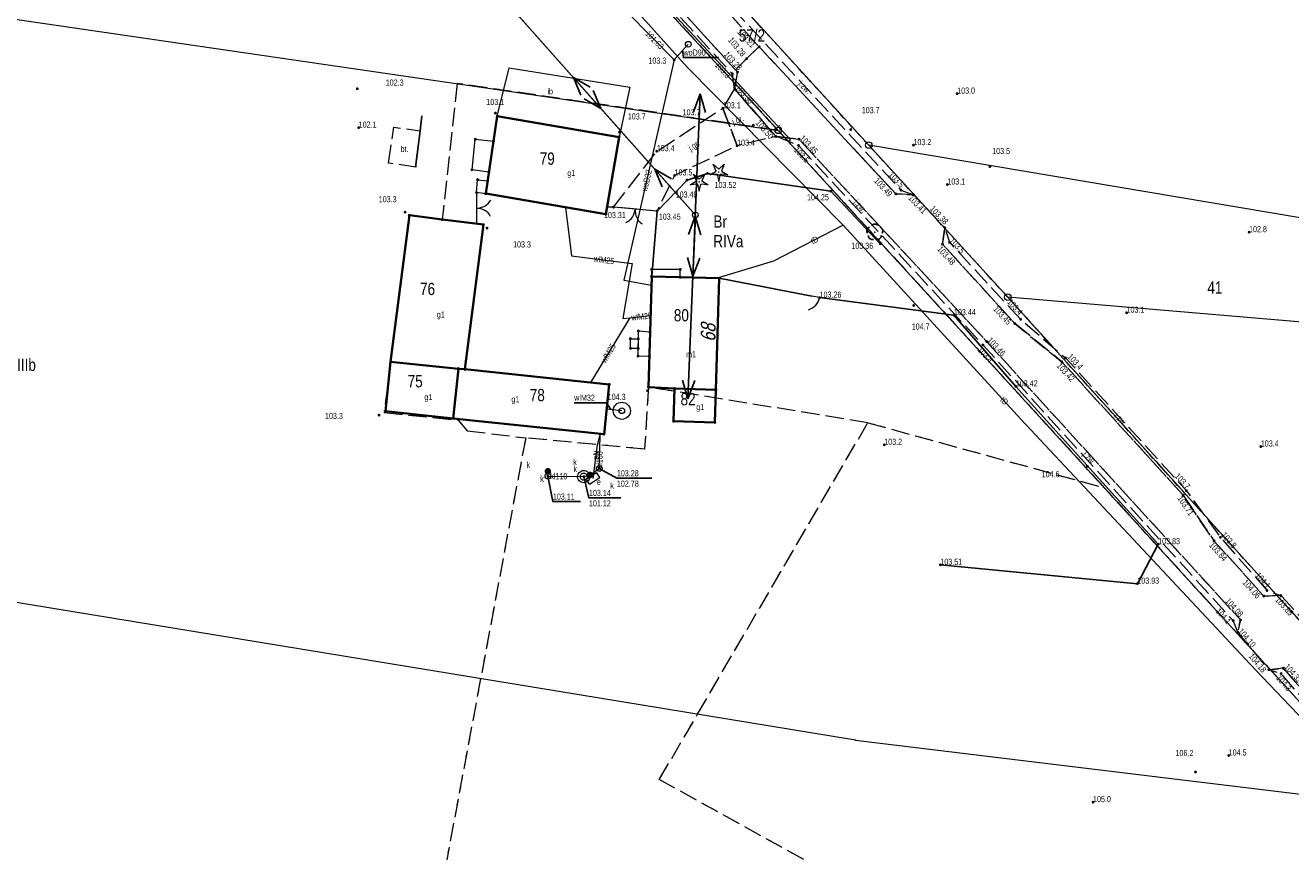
# Model space of a CAD drawing. Header units: inches. Extents: x 6497603 to 6502483, y 5925790 to 5934357.
# Tile 53 of 256: x 6499969 to 6500124, y 5926636 to 5926737. Entities that reach past the tile are written whole.
import ezdxf
from ezdxf.enums import TextEntityAlignment as Align

# ---------------------------------------------------------------- set-up
doc = ezdxf.new("R2010")
doc.units = ezdxf.units.IN
doc.header["$MEASUREMENT"] = 0
for name, pattern in [('2.25_0.75', [3, 2.25, -0.75]), ('219-1000', [0, 0]), ('egkk-1000', [3, 2.25, -0.75]), ('egug-1000', [1.5, 0.75, -0.75]), ('otob_1000', [0, 0]), ('otof_1000', [0, 0]), ('suep_nn_1000', [0, 0])]:
    doc.linetypes.add(name, pattern=pattern)
for name, color, linetype in [('202-punkt graniczny', 7, 'Continuous'), ('203-punkt graniczny', 7, 'Continuous'), ('209-oznaczenie konturu klasyfikacyjnego', 7, 'Continuous'), ('210-oznaczenie konturu użytku gruntowego', 7, 'Continuous'), ('211-numer działki ewidencyjnej', 7, 'Continuous'), ('217-kontur klasyfikacyjny', 7, 'Continuous'), ('218-kontur użytku gruntowego', 7, 'Continuous'), ('219-działka ewidencyjna', 7, 'Continuous'), ('238-Punkt adresowy budynku', 7, 'Continuous'), ('312-budynek ewidencyjny', 7, 'Continuous'), ('312-oznaczenie budynku ewidencyjnego', 7, 'Continuous'), ('312-oznaczenie budynku ewidencyjnego-Atr117', 7, 'Continuous'), ('brama', 7, 'Continuous'), ('drzewo iglaste', 7, 'Continuous'), ('drzewo liściaste', 7, 'Continuous'), ('furtka', 7, 'Continuous'), ('inna budowla', 7, 'Continuous'), ('inna budowla-Atr17', 7, 'Continuous'), ('inny obiekt trwale związany z budynkiem (powierzchnia)', 7, 'Continuous'), ('jezdnia', 7, 'Continuous'), ('jezdnia-Atr17', 7, 'Continuous'), ('kanalizacyjne urządzenie techniczne', 7, 'Continuous'), ('kanalizacyjne urządzenie techniczne-Atr17', 7, 'Continuous'), ('komora podziemna', 7, 'Continuous'), ('obszar utwardzony', 7, 'Continuous'), ('obszar utwardzony-Atr17', 7, 'Continuous'), ('ogrodzenie trwałe', 7, 'Continuous'), ('pikieta naturalna', 7, 'Continuous'), ('pikieta naturalna-Atr2', 7, 'Continuous'), ('pikieta sztuczna', 7, 'Continuous'), ('pikieta sztuczna-Atr2', 7, 'Continuous'), ('przewód elektroenergetyczny niskiego napięcia', 7, 'Continuous'), ('przewód elektroenergetyczny podziemny', 7, 'Continuous'), ('przewód elektroenergetyczny podziemny-Atr1', 7, 'Continuous'), ('przewód kanalizacyjny', 7, 'Continuous'), ('przewód kanalizacyjny-Atr1', 7, 'Continuous'), ('przewód telekomunikacyjny podziemny', 7, 'Continuous'), ('przewód telekomunikacyjny podziemny-Atr1', 7, 'Continuous'), ('przewód wodociągowy', 7, 'Continuous'), ('przewód wodociągowy-Atr1', 7, 'Continuous'), ('Punkt budynku', 7, 'Continuous'), ('rzędna', 7, 'Continuous'), ('rzędna-Atr2', 7, 'Continuous'), ('rzędna-Atr3', 7, 'Continuous'), ('studnia kanalizacyjna', 7, 'Continuous'), ('studnia kanalizacyjna-Atr17', 7, 'Continuous'), ('studnia zwykła', 7, 'Continuous'), ('szafa elektroenergetyczna lub kontener', 7, 'Continuous'), ('szafa elektroenergetyczna lub kontener-Atr17', 7, 'Continuous'), ('słup przewodów napowietrznych', 7, 'Continuous'), ('właz do komory lub kanału', 7, 'Continuous'), ('właz do komory lub kanału-Atr17', 7, 'Continuous')]:
    doc.layers.add(name, color=color, linetype=linetype)
doc.styles.get("Standard").update_dxf_attribs({"font": 'arial.ttf'})
doc.linetypes.add('902-1000', pattern='A,5,0,[1,ksztalty.shx,S=1,R=0,X=0,Y=0],5', length=10)

# ---------------------------------------------------------------- blocks, each defined once
blk = doc.blocks.new('203')
at = {"linetype": 'Continuous', "lineweight": 0}
h = blk.add_hatch(color=0, dxfattribs=at)
edge = h.paths.add_edge_path()
edge.add_arc((0, 0), 0.09, 0, 360)
blk = doc.blocks.new('202')
at = {"color": 0, "linetype": 'Continuous', "lineweight": 0}
blk.add_circle((0, 0), 0.4, dxfattribs=at)
blk = doc.blocks.new('PUNKTBUD')
at = {"color": 0}
blk.add_circle((0, 0), 0.09, dxfattribs=at)
blk = doc.blocks.new('PW01')
at = {"linetype": 'Continuous', "lineweight": 13}
h = blk.add_hatch(color=0, dxfattribs=at)
edge = h.paths.add_edge_path()
edge.add_arc((0, 0), 0.18, 0, 360)
blk = doc.blocks.new('US15')
at = {"color": 0, "linetype": 'Continuous', "lineweight": 13}
blk.add_circle((0, 0), 0.35, dxfattribs=at)
blk = doc.blocks.new('US13')
at = {"color": 0, "linetype": 'Continuous', "lineweight": 13}
for radius in [1.05, 0.35]:
    blk.add_circle((0, 0), radius, dxfattribs=at)
blk = doc.blocks.new('US25')
at = {"linetype": 'Continuous', "lineweight": 13}
h = blk.add_hatch(color=0, dxfattribs=at)
edge = h.paths.add_edge_path()
edge.add_arc((0, 0), 0.4, 0, 360)
blk = doc.blocks.new('US18')
at = {"color": 0, "linetype": 'Continuous', "lineweight": 13}
for p, q in [((-0.75, -0.35), (-0.75, 0.35)), ((-0.75, 0.35), (0.75, 0.35)), ((0.75, -0.35), (0.75, 0.35)), ((-0.75, -0.35), (0.75, -0.35))]:
    blk.add_line(p, q, dxfattribs=at)
blk = doc.blocks.new('OP011')
at = {"linetype": 'Continuous', "lineweight": 13}
h = blk.add_hatch(color=0, dxfattribs=at)
edge = h.paths.add_edge_path()
edge.add_arc((0, 0), 0.1, 0, 360)
at = {"color": 0, "linetype": 'Continuous', "lineweight": 13}
for p, q in [((-1.099, -0.357), (-0.324, 0.105)), ((-0.324, 0.105), (-0.679, 0.935)), ((-0.679, 0.935), (0, 0.341)), ((0, 0.341), (0.679, 0.935)), ((0.679, 0.935), (0.324, 0.105)), ((0.324, 0.105), (1.099, -0.357)), ((-0.2, -0.275), (-1.099, -0.357)), ((-0.2, -0.275), (0, -1.155)), ((0, -1.155), (0.2, -0.275)), ((1.099, -0.357), (0.2, -0.275))]:
    blk.add_line(p, q, dxfattribs=at)
blk = doc.blocks.new('OP021')
at = {"linetype": 'Continuous', "lineweight": 13}
h = blk.add_hatch(color=0, dxfattribs=at)
edge = h.paths.add_edge_path()
edge.add_arc((0, 0), 0.1, 0, 360)
at = {"color": 0, "linetype": 'Continuous', "lineweight": -3}
for centre, start, end in [((-0.476, 0.154), 110.388, 213.756), ((0, 0.5), 38.316, 141.684), ((0.476, 0.154), 326.244, 69.612), ((-0.294, -0.404), 182.272, 285.64), ((0.294, -0.404), 254.36, 357.728), ((0.294, -0.404), 254.36, 357.728)]:
    blk.add_arc(centre, 0.5, start, end, dxfattribs=at)
blk = doc.blocks.new('OK04')
at = {"color": 0, "linetype": 'Continuous', "lineweight": 0}
blk.add_arc((2, 0), 2, 120, 180, dxfattribs=at)
blk = doc.blocks.new('OK02')
at = {"color": 0, "linetype": 'Continuous', "lineweight": 0}
for centre, start, end in [((-2, 0), 0, 60), ((2, 0), 120, 180)]:
    blk.add_arc(centre, 2, start, end, dxfattribs=at)
blk = doc.blocks.new('SUEP1')
at = {"color": 0, "linetype": 'Continuous'}
for p, q in [((0, 0), (7.5, 0)), ((7.5, 0), (5.25, 0.75)), ((7.5, 0), (5.25, -0.75)), ((7.5, 0), (22.5, 0)), ((22.5, 0), (20.25, 0.75)), ((22.5, 0), (20.25, -0.75))]:
    blk.add_line(p, q, dxfattribs=at)

msp = doc.modelspace()

# ---------------------------------------------------------------- linework, layer by layer
at = {"layer": '217-kontur klasyfikacyjny', "color": 3, "linetype": 'egkk-1000', "lineweight": 18, "flags": 128}
for points in [[(6500025.35, 5926774.05), (6500072.48, 5926722.38)], [(6500061.42, 5926724.2), (6500031.28, 5926756.9)], [(6500022.12, 5926729.94), (6500020.29, 5926713.3)], [(6500061.42, 5926724.2), (6500022.12, 5926729.94)], [(6500101.33, 5926680.46), (6500061.42, 5926724.2)], [(6500072.48, 5926722.38), (6500089.51, 5926703.79)], [(6500016.28, 5926713.81), (6500013.98, 5926695.89)], [(6500020.29, 5926713.3), (6500016.28, 5926713.81)], [(6500089.51, 5926703.79), (6500147.49, 5926639.51)], [(6500013.98, 5926695.89), (6500013.18, 5926689.67)], [(6500045.53, 5926692.78), (6500045.06, 5926685.2)], [(6500072.38, 5926688.43), (6500045.53, 5926692.78)], [(6500013.18, 5926689.67), (6500022.26, 5926688.75)], [(6500022.26, 5926688.75), (6500023.34, 5926687.45)], [(6500051.54, 5926652.76), (6500072.38, 5926688.43)], [(6500072.38, 5926688.43), (6500101.33, 5926680.46)], [(6500023.34, 5926687.45), (6500030.51, 5926686.57)], [(6500030.51, 5926686.57), (6500025, 5926657.12)], [(6500045.06, 5926685.2), (6500030.51, 5926686.57)], [(6500136.78, 5926641.61), (6500101.33, 5926680.46)], [(6500025, 5926657.12), (6500017.54, 5926617.28)], [(6500046.86, 5926644.77), (6500051.54, 5926652.76)], [(6500198.37, 5926560.86), (6500046.86, 5926644.77)]]:
    msp.add_lwpolyline(points, dxfattribs=at)
at = {"layer": '218-kontur użytku gruntowego', "color": 3, "linetype": 'egug-1000', "lineweight": 18, "flags": 128}
for points in [[(6500072.48, 5926722.38), (6500025.35, 5926774.05)], [(6500061.42, 5926724.2), (6500031.28, 5926756.9)], [(6500022.12, 5926729.94), (6500020.29, 5926713.3)], [(6500061.42, 5926724.2), (6500022.12, 5926729.94)], [(6500101.33, 5926680.46), (6500061.42, 5926724.2)], [(6500089.51, 5926703.79), (6500072.48, 5926722.38)], [(6500016.28, 5926713.81), (6500013.98, 5926695.89)], [(6500020.29, 5926713.3), (6500016.28, 5926713.81)], [(6500147.49, 5926639.51), (6500089.51, 5926703.79)], [(6500013.98, 5926695.89), (6500013.18, 5926689.67)], [(6500045.53, 5926692.78), (6500045.06, 5926685.2)], [(6500072.38, 5926688.43), (6500045.53, 5926692.78)], [(6500013.18, 5926689.67), (6500022.26, 5926688.75)], [(6500022.26, 5926688.75), (6500023.34, 5926687.45)], [(6500051.54, 5926652.76), (6500072.38, 5926688.43)], [(6500072.38, 5926688.43), (6500101.33, 5926680.46)], [(6500023.34, 5926687.45), (6500030.51, 5926686.57)], [(6500030.51, 5926686.57), (6500025, 5926657.12)], [(6500045.06, 5926685.2), (6500030.51, 5926686.57)], [(6500136.78, 5926641.61), (6500101.33, 5926680.46)], [(6500025, 5926657.12), (6500017.54, 5926617.28)], [(6500046.86, 5926644.77), (6500051.54, 5926652.76)], [(6500198.37, 5926560.86), (6500046.86, 5926644.77)]]:
    msp.add_lwpolyline(points, dxfattribs=at)
at = {"layer": '219-działka ewidencyjna', "color": 3, "linetype": '219-1000', "lineweight": 18, "flags": 128}
for points in [[(6500025.35, 5926774.05), (6500072.48, 5926722.38)], [(6500031.28, 5926756.9), (6500061.42, 5926724.2)], [(6499915.7, 5926745.49), (6500061.42, 5926724.2)], [(6500061.42, 5926724.2), (6500136.78, 5926641.61)], [(6500072.48, 5926722.38), (6500089.51, 5926703.79)], [(6500182.17, 5926703.93), (6500072.48, 5926722.38)], [(6500273.42, 5926688.15), (6500089.51, 5926703.79)], [(6500089.51, 5926703.79), (6500147.49, 5926639.51)], [(6500070.88, 5926649.59), (6499891.34, 5926679.04)], [(6500070.88, 5926649.59), (6500136.78, 5926641.61)]]:
    msp.add_lwpolyline(points, dxfattribs=at)
at = {"layer": '312-budynek ewidencyjny', "color": 7, "linetype": 'Continuous', "lineweight": 35, "flags": 128}
for points in [[(6500025.62, 5926716.46), (6500027.04, 5926725.93)], [(6500027.04, 5926725.93), (6500041.93, 5926723.38)], [(6500041.93, 5926723.38), (6500040.32, 5926713.94)], [(6500040.32, 5926713.94), (6500025.62, 5926716.46)], [(6500013.98, 5926695.89), (6500016.28, 5926713.81)], [(6500016.28, 5926713.81), (6500020.29, 5926713.3)], [(6500020.29, 5926713.3), (6500025.33, 5926712.66)], [(6500025.33, 5926712.66), (6500023.07, 5926694.96)], [(6500045.53, 5926692.78), (6500045.93, 5926706.33)], [(6500045.93, 5926706.33), (6500054.18, 5926706.1)], [(6500054.18, 5926706.1), (6500053.78, 5926692.46)], [(6500013.34, 5926689.82), (6500013.98, 5926695.89)], [(6500013.98, 5926695.89), (6500022.29, 5926695.04)], [(6500022.29, 5926695.04), (6500013.98, 5926695.89)], [(6500022.29, 5926695.04), (6500021.65, 5926688.96)], [(6500021.65, 5926688.96), (6500022.29, 5926695.04)], [(6500023.07, 5926694.96), (6500022.29, 5926695.04)], [(6500022.29, 5926695.04), (6500023.07, 5926694.96)], [(6500023.07, 5926694.96), (6500040.74, 5926693.11)], [(6500040.74, 5926693.11), (6500040.11, 5926687.04)], [(6500048.73, 5926692.61), (6500045.53, 5926692.78)], [(6500048.61, 5926688.61), (6500048.73, 5926692.61)], [(6500048.73, 5926692.61), (6500053.78, 5926692.46)], [(6500053.78, 5926692.46), (6500048.73, 5926692.61)], [(6500053.78, 5926692.46), (6500053.66, 5926688.46)], [(6500021.65, 5926688.96), (6500013.34, 5926689.82)], [(6500040.11, 5926687.04), (6500021.65, 5926688.96)], [(6500053.66, 5926688.46), (6500048.61, 5926688.61)]]:
    msp.add_lwpolyline(points, dxfattribs=at)
at = {"layer": 'brama', "color": 7, "linetype": 'otob_1000', "lineweight": 18, "flags": 128}
for points in [[(6500024.5, 5926716.58), (6500024.49, 5926712.77)], [(6500046.58, 5926714.33), (6500041.25, 5926714.8)]]:
    msp.add_lwpolyline(points, dxfattribs=at)
at = {"layer": 'furtka', "color": 7, "linetype": 'otof_1000', "lineweight": 18, "flags": 128}
msp.add_lwpolyline([(6500066.47, 5926703.73), (6500065.54, 5926703.93)], dxfattribs=at)
at = {"layer": 'inna budowla', "color": 7, "linetype": 'Continuous', "lineweight": 18, "flags": 128}
msp.add_lwpolyline([(6500041.93, 5926723.38), (6500027.04, 5926725.93), (6500028.48, 5926731.86), (6500043.24, 5926729.49)], close=True, dxfattribs=at)
at = {"layer": 'inny obiekt trwale związany z budynkiem (powierzchnia)', "color": 7, "linetype": 'Continuous', "lineweight": 18, "flags": 128}
for points in [[(6500026.01, 5926719.09), (6500023.95, 5926719.38), (6500024.35, 5926723.11), (6500026.58, 5926722.88)], [(6500025.62, 5926716.45), (6500024.5, 5926716.58), (6500024.63, 5926718.16), (6500025.85, 5926718.02)], [(6500049.43, 5926706.23), (6500049.43, 5926707.18), (6500045.91, 5926707.18), (6500045.91, 5926706.33)], [(6500045.64, 5926696.54), (6500044.27, 5926696.59), (6500044.3, 5926699.66), (6500045.73, 5926699.54)], [(6500045.64, 5926696.54), (6500044.27, 5926696.59), (6500044.3, 5926699.66), (6500045.73, 5926699.54)], [(6500044.28, 5926697.51), (6500043.34, 5926697.52), (6500043.33, 5926698.71), (6500044.29, 5926698.7)]]:
    msp.add_lwpolyline(points, close=True, dxfattribs=at)
at = {"layer": 'jezdnia', "color": 7, "linetype": '2.25_0.75', "lineweight": 18, "flags": 128}
for points in [[(6499696.37, 5927097.93), (6499699.11, 5927100.89), (6499707.59, 5927092.72), (6499718.16, 5927082.54), (6499743.88, 5927059.9), (6499746.42, 5927060.42), (6499750.85, 5927056.45), (6499750.56, 5927054.04), (6499765.59, 5927040.83), (6499772.53, 5927034.67), (6499793.54, 5927016.13), (6499795.27, 5927016.53), (6499798.85, 5927013.02), (6499798.44, 5927011.55), (6499809.05, 5927001.22), (6499816, 5926994.41), (6499818.76, 5926991.66), (6499832.64, 5926978.03), (6499837.94, 5926972.92), (6499846.75, 5926964.13), (6499853.26, 5926957.44), (6499858.4, 5926952.16), (6499864.56, 5926945.83), (6499874.4, 5926935.7), (6499901, 5926907.21), (6499908.28, 5926899.39), (6499913.4, 5926893.8), (6499927.34, 5926878.2), (6499953.52, 5926849.7), (6499980.32, 5926820.31), (6499988.89, 5926811.03), (6499994.78, 5926804.65), (6500006.89, 5926791.45), (6500033.54, 5926762.34), (6500047.08, 5926747.49), (6500053.02, 5926741.14), (6500059.07, 5926734.43), (6500057.54, 5926732.97), (6500056.17, 5926731.62), (6500030.53, 5926759.7), (6500003.76, 5926788.93), (6499992.03, 5926801.54), (6499986.19, 5926807.95), (6499977.4, 5926817.56), (6499950.45, 5926847.02), (6499924.38, 5926875.53), (6499916.38, 5926884.39), (6499906.44, 5926895.26), (6499898.16, 5926904.4), (6499871.43, 5926933.04), (6499843.92, 5926961.34), (6499816.07, 5926988.71), (6499792.62, 5927011.49), (6499769.5, 5927031.99), (6499767.32, 5927031.91), (6499762.94, 5927036.26), (6499762.83, 5927037.91), (6499747.76, 5927051.12), (6499741.06, 5927056.98), (6499715.35, 5927079.63), (6499704.45, 5927090.13)], [(6500056.08, 5926729.24), (6500055.8, 5926731.12), (6500043.05, 5926744.94), (6499991.6, 5926800.95), (6499990.42, 5926801.44), (6499992.03, 5926801.54), (6500003.76, 5926788.93), (6500030.53, 5926759.7), (6500056.17, 5926731.62), (6500056.42, 5926731.34)], [(6500077.99, 5926716.3), (6500075.79, 5926716.43), (6500059.07, 5926734.43), (6500053.02, 5926741.14), (6500053.62, 5926742.82), (6500053.9, 5926741.23), (6500076.43, 5926716.88)], [(6500056.17, 5926731.62), (6500057.54, 5926732.97), (6500059.07, 5926734.43), (6500075.79, 5926716.43), (6500077.99, 5926716.3), (6500081.79, 5926712.29), (6500081.51, 5926710.28), (6500090.36, 5926700.56), (6500096.1, 5926695.89), (6500110.95, 5926679.57), (6500114.73, 5926673.99), (6500120.83, 5926667.22), (6500122.91, 5926667.29), (6500127.22, 5926662.6), (6500126.46, 5926660.87), (6500162.19, 5926620.18), (6500164.13, 5926620.43), (6500167.98, 5926615.87), (6500167.72, 5926613.79), (6500192.37, 5926585.8), (6500194.68, 5926586.2), (6500198.66, 5926581.5), (6500198.08, 5926579.38), (6500217.36, 5926557.41), (6500219.51, 5926557.78), (6500223.39, 5926553.43), (6500222.87, 5926551.17), (6500290.46, 5926474.01), (6500292.32, 5926474.21), (6500296.58, 5926469.13), (6500296.13, 5926467.53), (6500323.15, 5926436.61), (6500324.78, 5926436.76), (6500329.27, 5926431.55), (6500328.97, 5926429.89), (6500348.78, 5926407.13), (6500403.28, 5926338.18), (6500405.08, 5926338.4), (6500409.42, 5926332.8), (6500408.65, 5926331.41), (6500464.5, 5926259.85), (6500481.54, 5926239.06), (6500491.64, 5926226.96), (6500498.36, 5926218.07), (6500500.52, 5926216.32), (6500477.28, 5926219.98), (6500479.79, 5926219.76), (6500482.1, 5926219.96), (6500484.21, 5926221.41), (6500485.3, 5926223.3), (6500485.24, 5926225.62), (6500484.73, 5926226.93), (6500476.24, 5926238.06), (6500460.48, 5926258.53), (6500440.65, 5926283.89), (6500438.65, 5926283.94), (6500434.42, 5926289.46), (6500435.05, 5926291.21), (6500399.37, 5926336.53), (6500345.97, 5926404.24), (6500299.43, 5926457.64), (6500297.68, 5926457.58), (6500293.05, 5926462.71), (6500293.63, 5926464.18), (6500286.9, 5926471.96), (6500243.86, 5926520.87), (6500240.53, 5926521.3), (6500236.08, 5926526.4), (6500237, 5926528.87), (6500213.93, 5926555.14), (6500177.7, 5926596.24), (6500176.25, 5926595.93), (6500171.6, 5926601.39), (6500171.86, 5926602.83), (6500158.65, 5926618.01), (6500123.19, 5926658.4), (6500121.44, 5926658.2), (6500117.64, 5926662.78), (6500117.97, 5926664.3), (6500086.91, 5926698.36), (6500063.95, 5926723.12), (6500061.14, 5926723.45), (6500056.08, 5926729.24), (6500056.42, 5926731.34)], [(6500056.08, 5926729.24), (6500061.14, 5926723.45), (6500056.38, 5926722.32), (6500054.64, 5926726.9)], [(6500041.25, 5926714.8), (6500046.55, 5926721.65), (6500054.64, 5926726.9), (6500056.38, 5926722.32), (6500048.73, 5926718.68), (6500046.58, 5926714.33)], [(6500117.64, 5926662.78), (6500117.07, 5926664.21), (6500086.46, 5926697.94), (6500063.89, 5926722.36), (6500061.14, 5926723.45), (6500063.95, 5926723.12), (6500086.91, 5926698.36), (6500117.97, 5926664.3)], [(6500122.91, 5926667.29), (6500120.83, 5926667.22), (6500114.73, 5926673.99), (6500110.95, 5926679.57), (6500096.1, 5926695.89), (6500090.36, 5926700.56), (6500081.51, 5926710.28), (6500081.79, 5926712.29), (6500082.36, 5926710.5), (6500091.07, 5926701.08), (6500096.57, 5926696.35), (6500111.36, 5926680.1), (6500115.51, 5926674.4), (6500121.22, 5926667.9)], [(6500171.6, 5926601.39), (6500170.93, 5926602.83), (6500158.23, 5926617.45), (6500122.94, 5926657.73), (6500121.44, 5926658.2), (6500123.19, 5926658.4), (6500158.65, 5926618.01), (6500171.86, 5926602.83)]]:
    msp.add_lwpolyline(points, close=True, dxfattribs=at)
at = {"layer": 'komora podziemna', "color": 34, "linetype": 'Continuous', "lineweight": 18, "flags": 128}
msp.add_lwpolyline([(6500037.06, 5926681.32), (6500036.96, 5926681.45), (6500036.9, 5926681.59), (6500036.86, 5926681.75), (6500036.86, 5926681.9), (6500036.9, 5926682.06), (6500036.96, 5926682.2), (6500037.05, 5926682.33), (6500037.17, 5926682.43), (6500037.3, 5926682.51), (6500037.45, 5926682.56), (6500037.61, 5926682.58), (6500037.76, 5926682.56), (6500037.91, 5926682.52), (6500038.05, 5926682.44), (6500038.16, 5926682.34), (6500038.26, 5926682.21), (6500038.32, 5926682.07), (6500038.36, 5926681.91), (6500038.36, 5926681.76), (6500038.32, 5926681.6), (6500038.26, 5926681.46), (6500038.17, 5926681.33), (6500038.05, 5926681.23), (6500037.92, 5926681.15), (6500037.77, 5926681.1), (6500037.61, 5926681.08), (6500037.46, 5926681.1), (6500037.31, 5926681.14), (6500037.17, 5926681.22)], close=True, dxfattribs=at)
at = {"layer": 'obszar utwardzony', "color": 7, "linetype": '2.25_0.75', "lineweight": 18, "flags": 128}
msp.add_lwpolyline([(6500013.73, 5926720.2), (6500014.37, 5926724.58), (6500017.59, 5926724.14), (6500017.05, 5926719.69)], close=True, dxfattribs=at)
at = {"layer": 'ogrodzenie trwałe', "color": 7, "linetype": '902-1000', "lineweight": 25, "flags": 128}
for points in [[(6500017.04, 5926719.69), (6500017.59, 5926724.14), (6500017.8, 5926725.96)], [(6500046.58, 5926714.33), (6500050.25, 5926718.12), (6500052.77, 5926718.93), (6500067.85, 5926716.76), (6500073.89, 5926710.32)], [(6500041.25, 5926714.8), (6500040.48, 5926714.86)], [(6500046.58, 5926714.33), (6500045.93, 5926706.33)], [(6500065.54, 5926703.93), (6500054.18, 5926706.1)], [(6500066.47, 5926703.73), (6500082.91, 5926701.59), (6500090.48, 5926692.87), (6500107.9, 5926673.56), (6500105.35, 5926668.73), (6500081.25, 5926671.04)]]:
    msp.add_lwpolyline(points, dxfattribs=at)
at = {"layer": 'przewód elektroenergetyczny niskiego napięcia', "color": 1, "linetype": 'suep_nn_1000', "lineweight": 18, "flags": 128}
for points in [[(6500024.78, 5926743.72), (6500051.27, 5926713.84)], [(6500051.27, 5926713.84), (6500050.96, 5926706.19)]]:
    msp.add_lwpolyline(points, dxfattribs=at)
at = {"layer": 'przewód elektroenergetyczny podziemny', "color": 1, "linetype": 'Continuous', "lineweight": 18, "flags": 128}
msp.add_lwpolyline([(6500038.75, 5926681.62), (6500039.28, 5926685.72), (6500039.67, 5926687.09)], dxfattribs=at)
at = {"layer": 'przewód kanalizacyjny', "color": 34, "linetype": 'Continuous', "lineweight": 18, "flags": 128}
for points in [[(6500037.61, 5926681.83), (6500038.39, 5926682.04), (6500039.51, 5926682.84), (6500039.63, 5926686.72), (6500039.67, 5926687.09)], [(6500033.23, 5926682.49), (6500033.23, 5926681.9), (6500037.61, 5926681.83)]]:
    msp.add_lwpolyline(points, dxfattribs=at)
at = {"layer": 'przewód telekomunikacyjny podziemny', "color": 30, "linetype": 'Continuous', "lineweight": 18, "flags": 128}
for points in [[(6499915.01, 5926883.62), (6499920.63, 5926877.53), (6499961.58, 5926833.07), (6499982.98, 5926810.38), (6500007.39, 5926783.56), (6500035.13, 5926752.96), (6500062.91, 5926723.04), (6500062.66, 5926722.84)], [(6499649.71, 5926827.55), (6499674.82, 5926828.42), (6499708.47, 5926826.45), (6499749.47, 5926824.93), (6499781.94, 5926825.69), (6499830.17, 5926835.26), (6499850.31, 5926836.67), (6499877.31, 5926837.95), (6499879.78, 5926865.72), (6499881.03, 5926874.45), (6499911.43, 5926881.68), (6499913.16, 5926881.83), (6499948.36, 5926841.83), (6499966.98, 5926822.74), (6499999.11, 5926786.89), (6500002.75, 5926782.92), (6500025.29, 5926757.31), (6500026.84, 5926757.15), (6500033.4, 5926750.75), (6500050.31, 5926731.87), (6500069.37, 5926712.6), (6500091.11, 5926688.86), (6500119.78, 5926658.25), (6500132.73, 5926644.64)], [(6500069.37, 5926712.6), (6500060.85, 5926708.19), (6500053.96, 5926706.11)]]:
    msp.add_lwpolyline(points, dxfattribs=at)
at = {"layer": 'przewód wodociągowy', "color": 5, "linetype": 'Continuous', "lineweight": 18, "flags": 128}
for points in [[(6499646.22, 5927020.61), (6499677.68, 5927036.09), (6499706.55, 5927049.13), (6499726.79, 5927056.56), (6499742.13, 5927048.46), (6499776.23, 5927018.8), (6499803.9, 5926996.46), (6499832.24, 5926968.38), (6499846.76, 5926954.37), (6499862.58, 5926937.44), (6499886.5, 5926911.32), (6499908.78, 5926882.29), (6499928.76, 5926859.78), (6499961.87, 5926822.9), (6499997.11, 5926786.73), (6500025.9, 5926755.99), (6500048.68, 5926732.82)], [(6500048.68, 5926732.82), (6500050.4, 5926734.73)], [(6500048.68, 5926732.82), (6500042.52, 5926705.86), (6500045.9, 5926705.25)], [(6500035.39, 5926714.78), (6500036.13, 5926708.85), (6500043.54, 5926707.89), (6500042.39, 5926701.18), (6500043.24, 5926701.27)], [(6500043.24, 5926701.27), (6500038.45, 5926693.35)], [(6500043.24, 5926701.27), (6500045.79, 5926701.53)], [(6500042.27, 5926689.89), (6500040.43, 5926690.08)]]:
    msp.add_lwpolyline(points, dxfattribs=at)
at = {"layer": 'przewód wodociągowy-Atr1', "color": 5, "flags": 128}
for points in [[(6500049.69, 5926733.94), (6500049.82, 5926733.11), (6500054.12, 5926733.11)], [(6500040.91, 5926690.03), (6500040.38, 5926690.88), (6500036.45, 5926690.88)]]:
    msp.add_lwpolyline(points, dxfattribs=at)
at = {"layer": 'rzędna-Atr2', "color": 7, "flags": 128}
for points in [[(6500039.51, 5926682.84), (6500041.67, 5926681.64), (6500045.945, 5926681.64)], [(6500033.23, 5926681.9), (6500033.84, 5926678.78), (6500037.237, 5926678.78)], [(6500037.61, 5926681.83), (6500038.25, 5926679.23), (6500042.134, 5926679.23)]]:
    msp.add_lwpolyline(points, dxfattribs=at)
at = {"layer": 'właz do komory lub kanału', "color": 7, "linetype": 'Continuous', "lineweight": 18, "flags": 128}
msp.add_lwpolyline([(6500037.3, 5926681.54), (6500037.24, 5926681.62), (6500037.21, 5926681.7), (6500037.19, 5926681.78), (6500037.19, 5926681.87), (6500037.2, 5926681.96), (6500037.24, 5926682.04), (6500037.29, 5926682.11), (6500037.36, 5926682.17), (6500037.43, 5926682.22), (6500037.52, 5926682.25), (6500037.61, 5926682.25), (6500037.7, 5926682.25), (6500037.78, 5926682.22), (6500037.86, 5926682.18), (6500037.92, 5926682.12), (6500037.98, 5926682.04), (6500038.01, 5926681.96), (6500038.03, 5926681.88), (6500038.03, 5926681.79), (6500038.02, 5926681.7), (6500037.98, 5926681.62), (6500037.93, 5926681.55), (6500037.86, 5926681.49), (6500037.79, 5926681.44), (6500037.7, 5926681.41), (6500037.61, 5926681.41), (6500037.52, 5926681.41), (6500037.44, 5926681.44), (6500037.36, 5926681.48)], close=True, dxfattribs=at)

# ---------------------------------------------------------------- block references
at = {"layer": '202-punkt graniczny', "color": 7, "linetype": 'Continuous', "lineweight": 18}
for p in [(6500061.42, 5926724.2), (6500072.48, 5926722.38), (6500089.51, 5926703.79)]:
    msp.add_blockref('202', p, dxfattribs=at)
at = {"layer": '203-punkt graniczny', "color": 3, "linetype": 'Continuous', "lineweight": 18}
msp.add_blockref('203', (6500070.88, 5926649.59), dxfattribs=at)
at = {"layer": 'brama', "color": 7, "linetype": 'Continuous', "lineweight": 18}
for p, rotation in [((6500024.495, 5926714.675), 269.85), ((6500043.915, 5926714.565), 174.961)]:
    msp.add_blockref('OK02', p, dxfattribs=dict(at, rotation=rotation))
at = {"layer": 'drzewo iglaste', "color": 94, "linetype": 'Continuous', "lineweight": 18}
for p in [(6500054.13, 5926719.11), (6500051.74, 5926717.9)]:
    msp.add_blockref('OP011', p, dxfattribs=at)
at = {"layer": 'drzewo liściaste', "color": 94, "linetype": 'Continuous', "lineweight": 18}
msp.add_blockref('OP021', (6500073.23, 5926711.74), dxfattribs=at)
at = {"layer": 'furtka', "color": 7, "linetype": 'Continuous', "lineweight": 18, "rotation": 167.863}
msp.add_blockref('OK04', (6500066.47, 5926703.73), dxfattribs=at)
at = {"layer": 'kanalizacyjne urządzenie techniczne', "color": 34, "linetype": 'Continuous', "lineweight": 18}
for p in [(6500033.23, 5926682.49), (6500038.39, 5926682.04)]:
    msp.add_blockref('US25', p, dxfattribs=at)
at = {"layer": 'komora podziemna', "color": 5, "linetype": 'Continuous', "lineweight": 18}
msp.add_blockref('US15', (6500050.4, 5926734.73), dxfattribs=at)
at = {"layer": 'pikieta naturalna', "color": 7, "linetype": 'Continuous', "lineweight": 13}
for p in [(6500048.68, 5926732.82), (6500055.8, 5926731.12), (6500009.91, 5926729.29), (6500083.31, 5926728.69), (6500054.64, 5926726.9), (6500026.81, 5926726.31), (6500010.08, 5926724.53), (6500041.99, 5926723.98), (6500058.37, 5926724.83), (6500070.29, 5926724.3), (6500056.38, 5926722.32), (6500063.89, 5926722.36), (6500077.96, 5926722.39), (6500046.55, 5926721.65), (6500087.31, 5926719.77), (6500048.73, 5926718.68), (6500082.1, 5926717.57), (6500076.43, 5926716.88), (6500015.75, 5926714.19), (6500025.78, 5926712.24), (6500119.02, 5926711.74), (6500082.36, 5926710.5), (6500077.99, 5926702.77), (6500104.03, 5926701.88), (6500091.07, 5926701.08), (6500086.46, 5926697.94), (6500096.56, 5926696.35), (6500045.42, 5926692.35), (6500012.57, 5926689.36), (6500074.38, 5926685.72), (6500120.46, 5926685.51), (6500099.23, 5926683.1), (6500111.36, 5926680.1), (6500115.51, 5926674.4), (6500121.22, 5926667.9), (6500117.07, 5926664.21), (6500122.94, 5926657.73), (6500116.53, 5926647.71), (6500112.46, 5926645.69), (6500099.93, 5926642)]:
    msp.add_blockref('PW01', p, dxfattribs=at)
at = {"layer": 'pikieta sztuczna', "color": 7, "linetype": 'Continuous', "lineweight": 13}
for p in [(6500059.07, 5926734.43), (6500057.54, 5926732.97), (6500056.42, 5926731.34), (6500056.08, 5926729.24), (6500061.14, 5926723.45), (6500063.95, 5926723.12), (6500052.77, 5926718.93), (6500050.25, 5926718.12), (6500067.85, 5926716.76), (6500075.79, 5926716.42), (6500077.99, 5926716.3), (6500041.25, 5926714.8), (6500046.58, 5926714.33), (6500081.79, 5926712.29), (6500073.89, 5926710.32), (6500081.51, 5926710.28), (6500066.47, 5926703.73), (6500082.91, 5926701.59), (6500090.36, 5926700.56), (6500086.91, 5926698.36), (6500096.1, 5926695.89), (6500090.48, 5926692.87), (6500110.95, 5926679.57), (6500107.9, 5926673.56), (6500114.73, 5926673.99), (6500081.25, 5926671.04), (6500105.35, 5926668.73), (6500120.83, 5926667.22), (6500122.91, 5926667.28), (6500117.97, 5926664.3), (6500117.64, 5926662.78), (6500121.44, 5926658.2), (6500123.19, 5926658.4)]:
    msp.add_blockref('PW01', p, dxfattribs=at)
at = {"layer": 'przewód elektroenergetyczny niskiego napięcia', "color": 1, "linetype": 'Continuous', "lineweight": 18}
for p, rotation in [((6500024.78, 5926743.72), 311.558), ((6500051.27, 5926713.84), 131.558), ((6500050.96, 5926706.19), 87.679), ((6500051.27, 5926713.84), 267.679)]:
    msp.add_blockref('SUEP1', p, dxfattribs=dict(at, rotation=rotation))
at = {"layer": 'Punkt budynku', "color": 5, "linetype": 'Continuous', "lineweight": 13}
for p in [(6500027.04, 5926725.93), (6500024.35, 5926723.11), (6500026.58, 5926722.88), (6500041.93, 5926723.38), (6500023.95, 5926719.38), (6500026.01, 5926719.09), (6500024.63, 5926718.16), (6500025.85, 5926718.02), (6500024.5, 5926716.58), (6500025.62, 5926716.46), (6500025.62, 5926716.45), (6500016.28, 5926713.81), (6500020.29, 5926713.3), (6500040.32, 5926713.94), (6500025.33, 5926712.66), (6500045.91, 5926707.18), (6500049.43, 5926707.18), (6500045.91, 5926706.33), (6500045.93, 5926706.33), (6500049.43, 5926706.23), (6500054.18, 5926706.1), (6500044.3, 5926699.66), (6500045.73, 5926699.54), (6500043.33, 5926698.71), (6500043.34, 5926697.52), (6500044.28, 5926697.51), (6500044.29, 5926698.7), (6500013.98, 5926695.89), (6500044.27, 5926696.59), (6500045.64, 5926696.54), (6500022.29, 5926695.04), (6500023.07, 5926694.96), (6500040.74, 5926693.11), (6500045.53, 5926692.78), (6500048.73, 5926692.61), (6500053.78, 5926692.46), (6500013.34, 5926689.82), (6500021.65, 5926688.96), (6500048.61, 5926688.61), (6500053.66, 5926688.46), (6500040.11, 5926687.04)]:
    msp.add_blockref('PUNKTBUD', p, dxfattribs=at)
at = {"layer": 'rzędna', "color": 5, "linetype": 'Continuous', "lineweight": 18}
msp.add_blockref('PW01', (6500048.68, 5926732.82), dxfattribs=at)
at = {"layer": 'rzędna', "color": 34, "linetype": 'Continuous', "lineweight": 18}
for p in [(6500033.23, 5926681.9), (6500037.61, 5926681.83), (6500039.51, 5926682.84)]:
    msp.add_blockref('PW01', p, dxfattribs=at)
at = {"layer": 'studnia kanalizacyjna', "color": 34, "linetype": 'Continuous', "lineweight": 18}
for p in [(6500033.23, 5926681.9), (6500039.51, 5926682.84)]:
    msp.add_blockref('US15', p, dxfattribs=at)
at = {"layer": 'studnia zwykła', "color": 5, "linetype": 'Continuous', "lineweight": 18}
msp.add_blockref('US13', (6500042.27, 5926689.89), dxfattribs=at)
at = {"layer": 'szafa elektroenergetyczna lub kontener', "color": 1, "linetype": 'Continuous', "lineweight": 18, "rotation": 33.14700000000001}
msp.add_blockref('US18', (6500038.75, 5926681.62), dxfattribs=at)
at = {"layer": 'słup przewodów napowietrznych', "color": 7, "linetype": 'Continuous', "lineweight": 18}
msp.add_blockref('US15', (6500051.27, 5926713.84), dxfattribs=at)

# ---------------------------------------------------------------- texts
at = {"layer": '209-oznaczenie konturu klasyfikacyjnego', "color": 3, "linetype": 'Continuous', "lineweight": 18, "width": 0.79}
for s, p in [('RIVa', (6500053.47, 5926711.39)), ('RIIIb', (6499967.09, 5926696.26))]:
    msp.add_text(s, height=1.5, dxfattribs=at).set_placement(p, align=Align.TOP_LEFT)
at = {"layer": '210-oznaczenie konturu użytku gruntowego', "color": 3, "linetype": 'Continuous', "lineweight": 18, "width": 0.79}
msp.add_text('Br', height=1.5, dxfattribs=at).set_placement((6500053.48, 5926712.29))
at = {"layer": '211-numer działki ewidencyjnej', "color": 3, "linetype": 'Continuous', "lineweight": 18, "width": 0.79}
for s, p in [('57/2', (6500056.58, 5926736.56)), ('41', (6500113.92, 5926705.72))]:
    msp.add_text(s, height=1.5, dxfattribs=at).set_placement(p, align=Align.TOP_LEFT)
at = {"layer": '238-Punkt adresowy budynku', "color": 7, "linetype": 'Continuous', "lineweight": 18, "oblique": 15, "width": 0.79}
msp.add_text('68', height=1.8, rotation=89.118, dxfattribs=at).set_placement((6500053.73, 5926699.42), align=Align.CENTER)
at = {"layer": '312-oznaczenie budynku ewidencyjnego', "color": 7, "linetype": 'Continuous', "lineweight": 18, "width": 0.79}
for s, p in [('79', (6500032.23, 5926719.99)), ('76', (6500017.58, 5926704.05)), ('80', (6500048.64, 5926700.83)), ('75', (6500016.07, 5926692.75)), ('78', (6500031.01, 5926691.06)), ('82', (6500049.46, 5926690.56))]:
    msp.add_text(s, height=1.5, dxfattribs=at).set_placement(p)
at = {"layer": '312-oznaczenie budynku ewidencyjnego-Atr117', "color": 7, "width": 0.667}
for s, p in [('g1', (6500036.09, 5926718.99)), ('g1', (6500020.13, 5926701.67)), ('m1', (6500050.74, 5926696.81)), ('g1', (6500018.6, 5926691.57)), ('g1', (6500029.25, 5926691.3)), ('g1', (6500051.86, 5926690.36))]:
    msp.add_text(s, height=0.75, dxfattribs=at).set_placement(p, align=Align.MIDDLE_CENTER)
at = {"layer": 'inna budowla-Atr17', "color": 7, "width": 0.667}
msp.add_text('ib', height=0.75, dxfattribs=at).set_placement((6500033.17, 5926728.6))
at = {"layer": 'jezdnia-Atr17', "color": 7, "width": 0.667}
for s, rotation, p in [('j.zw.', 312.787, (6500063.81, 5926729.84)), ('j.gr.', 21.154, (6500055.94, 5926724.88)), ('j.gr.', 32.981, (6500050.71, 5926721.64)), ('j.zw.', 312.744, (6500070.57, 5926715.33)), ('j.zw.', 312.306, (6500102.47, 5926689.22)), ('j.zw.', 312.362, (6500098.63, 5926684.49))]:
    msp.add_text(s, height=0.75, rotation=rotation, dxfattribs=at).set_placement(p)
at = {"layer": 'kanalizacyjne urządzenie techniczne-Atr17', "color": 34, "width": 0.667}
for p in [(6500030.63, 5926682.9), (6500036.32, 5926683.24)]:
    msp.add_text('k', height=0.75, dxfattribs=at).set_placement(p)
at = {"layer": 'obszar utwardzony-Atr17', "color": 7, "width": 0.667}
msp.add_text('bt.', height=0.75, dxfattribs=at).set_placement((6500015.2, 5926721.54))
at = {"layer": 'pikieta naturalna-Atr2', "color": 7, "width": 0.667}
for s, p in [('103.3', (6500045.53, 5926732.36)), ('102.3', (6500013.39, 5926729.67)), ('103.0', (6500083.31, 5926728.69)), ('103.1', (6500025.69, 5926727.3)), ('103.1', (6500054.64, 5926726.9)), ('103.7', (6500071.63, 5926726.3)), ('102.1', (6500010.08, 5926724.53)), ('103.7', (6500043.01, 5926725.53)), ('103.7', (6500049.71, 5926726.03)), ('103.4', (6500046.55, 5926721.65)), ('103.4', (6500056.38, 5926722.32)), ('103.2', (6500077.96, 5926722.39)), ('103.5', (6500087.59, 5926721.3)), ('103.5', (6500048.73, 5926718.68)), ('103.1', (6500082.1, 5926717.57)), ('103.3', (6500012.53, 5926715.4)), ('102.8', (6500119.02, 5926711.74)), ('103.3', (6500028.97, 5926709.87)), ('103.1', (6500104.03, 5926701.88)), ('104.7', (6500077.75, 5926699.82)), ('104.3', (6500040.55, 5926691.22)), ('103.3', (6500005.96, 5926688.88)), ('103.2', (6500074.38, 5926685.72)), ('103.4', (6500120.46, 5926685.51)), ('104.6', (6500093.64, 5926681.76)), ('106.2', (6500110.02, 5926647.63)), ('104.5', (6500116.53, 5926647.71)), ('105.0', (6500099.93, 5926642))]:
    msp.add_text(s, height=0.75, dxfattribs=at).set_placement(p)
for s, rotation, p in [('103.3', 312.693, (6500054.16, 5926732.64)), ('103.5', 312.744, (6500063.82, 5926722.26)), ('103.5', 312.787, (6500075.41, 5926719.23)), ('103.5', 312.757, (6500082.84, 5926711.15)), ('103.4', 312.757, (6500089.92, 5926703.64)), ('103.4', 312.223, (6500086.29, 5926697.8)), ('103.4', 312.306, (6500097.3, 5926696.96)), ('103.7', 312.306, (6500110.42, 5926682.34)), ('103.8', 311.297, (6500116.12, 5926675.13)), ('104.1', 311.297, (6500120.29, 5926670.21)), ('104.1', 312.223, (6500115.42, 5926665.82)), ('104.3', 311.222, (6500122.84, 5926657.64))]:
    msp.add_text(s, height=0.75, rotation=rotation, dxfattribs=at).set_placement(p, align=Align.TOP_LEFT)
at = {"layer": 'pikieta sztuczna-Atr2', "color": 7, "width": 0.667}
for s, rotation, p in [('103.21', 312.614, (6500056.33, 5926736.18)), ('103.28', 309.408, (6500055.23, 5926735.21))]:
    msp.add_text(s, height=0.75, rotation=rotation, dxfattribs=at).set_placement(p)
for s, rotation, p in [('103.28', 312.514, (6500055.26, 5926733.94)), ('103.30', 311.101, (6500056.68, 5926729.86)), ('103.50', 311.101, (6500059.16, 5926725.56)), ('103.45', 312.84, (6500064.52, 5926723.69)), ('103.49', 312.66, (6500073.63, 5926718.47)), ('103.41', 313.459, (6500077.81, 5926716.37)), ('103.38', 313.459, (6500080.45, 5926715.06)), ('103.48', 312.318, (6500081.36, 5926710.12)), ('103.45', 312.318, (6500088.22, 5926702.8)), ('103.46', 312.362, (6500087.49, 5926698.97)), ('103.42', 312.3, (6500095.98, 5926695.85)), ('103.71', 304.113, (6500110.83, 5926679.6)), ('103.84', 312.019, (6500114.63, 5926673.9)), ('104.06', 312.019, (6500118.72, 5926669.32)), ('104.08', 312.362, (6500116.6, 5926667.06)), ('103.85', 312.582, (6500122.71, 5926667.21)), ('104.10', 309.756, (6500118.21, 5926663.37)), ('104.18', 309.756, (6500119.49, 5926660.3)), ('104.32', 311.281, (6500123.84, 5926659.01))]:
    msp.add_text(s, height=0.75, rotation=rotation, dxfattribs=at).set_placement(p, align=Align.TOP_LEFT)
for s, p in [('103.52', (6500053.62, 5926717.89)), ('103.48', (6500048.86, 5926716.73)), ('104.25', (6500064.94, 5926716.39)), ('103.31', (6500040.09, 5926714.21)), ('103.45', (6500046.8, 5926714.02)), ('103.36', (6500070.36, 5926710.45))]:
    msp.add_text(s, height=0.75, dxfattribs=at).set_placement(p, align=Align.TOP_LEFT)
for s, p in [('103.26', (6500066.47, 5926703.73)), ('103.44', (6500082.91, 5926701.59)), ('103.42', (6500090.48, 5926692.87)), ('103.83', (6500107.9, 5926673.56)), ('103.51', (6500081.25, 5926671.04)), ('103.93', (6500105.35, 5926668.73))]:
    msp.add_text(s, height=0.75, dxfattribs=at).set_placement(p)
at = {"layer": 'przewód elektroenergetyczny podziemny-Atr1', "color": 1, "width": 0.667}
msp.add_text('eN', height=0.75, rotation=82.634, dxfattribs=at).set_placement((6500039.05, 5926683.91), align=Align.MIDDLE_LEFT)
at = {"layer": 'przewód kanalizacyjny-Atr1', "color": 34, "width": 0.667}
for s, rotation, p in [('kl160', 88.228, (6500039.51, 5926682.854)), ('kl110', 359.084, (6500033.52, 5926681.9))]:
    msp.add_text(s, height=0.75, rotation=rotation, dxfattribs=at).set_placement(p, align=Align.MIDDLE_LEFT)
at = {"layer": 'przewód telekomunikacyjny podziemny-Atr1', "color": 30, "width": 0.667}
for s, rotation, p in [('ts', 312.876, (6500061.34, 5926724.73)), ('tD', 27.366, (6500065.47, 5926710.58)), ('tD', 312.482, (6500088.78, 5926691.41))]:
    msp.add_text(s, height=0.75, rotation=rotation, dxfattribs=at).set_placement(p, align=Align.MIDDLE_LEFT)
at = {"layer": 'przewód wodociągowy-Atr1', "color": 5, "width": 0.667}
for s, p in [('woD90', (6500049.82, 5926733.118)), ('wlM32', (6500036.45, 5926690.888))]:
    msp.add_text(s, height=0.75, dxfattribs=at).set_placement(p, align=Align.BOTTOM_LEFT)
for s, rotation, p in [('woD32', 77.129, (6500045, 5926716.73)), ('wlM25', 352.618, (6500038.84, 5926708.5)), ('wlM25', 5.821, (6500043.44, 5926701.29)), ('wlM25', 58.834, (6500039.96, 5926695.85))]:
    msp.add_text(s, height=0.75, rotation=rotation, dxfattribs=at).set_placement(p, align=Align.MIDDLE_LEFT)
at = {"layer": 'rzędna-Atr2', "color": 5, "width": 0.667}
msp.add_text('101.63', height=0.75, rotation=314.513, dxfattribs=at).set_placement((6500045.35, 5926736.21), align=Align.MIDDLE_LEFT)
at = {"layer": 'rzędna-Atr2', "color": 34, "width": 0.667}
for s, p in [('103.28', (6500041.67, 5926681.647)), ('103.11', (6500033.84, 5926678.788)), ('103.14', (6500038.25, 5926679.238))]:
    msp.add_text(s, height=0.75, dxfattribs=at).set_placement(p, align=Align.BOTTOM_LEFT)
at = {"layer": 'rzędna-Atr3', "color": 34, "width": 0.667}
for s, p in [('102.78', (6500041.67, 5926680.372)), ('101.12', (6500038.25, 5926677.963))]:
    msp.add_text(s, height=0.75, dxfattribs=at).set_placement(p, align=Align.BOTTOM_LEFT)
at = {"layer": 'studnia kanalizacyjna-Atr17', "color": 34, "width": 0.667}
for p in [(6500032.3, 5926681.19), (6500040.87, 5926680.36)]:
    msp.add_text('k', height=0.75, dxfattribs=at).set_placement(p)
at = {"layer": 'szafa elektroenergetyczna lub kontener-Atr17', "color": 1, "width": 0.667}
msp.add_text('e', height=0.75, dxfattribs=at).set_placement((6500039.22, 5926680.8))
at = {"layer": 'właz do komory lub kanału-Atr17', "color": 7, "width": 0.667}
msp.add_text('k', height=0.75, dxfattribs=at).set_placement((6500036.36, 5926682.39))

doc.saveas('drawing.dxf')
